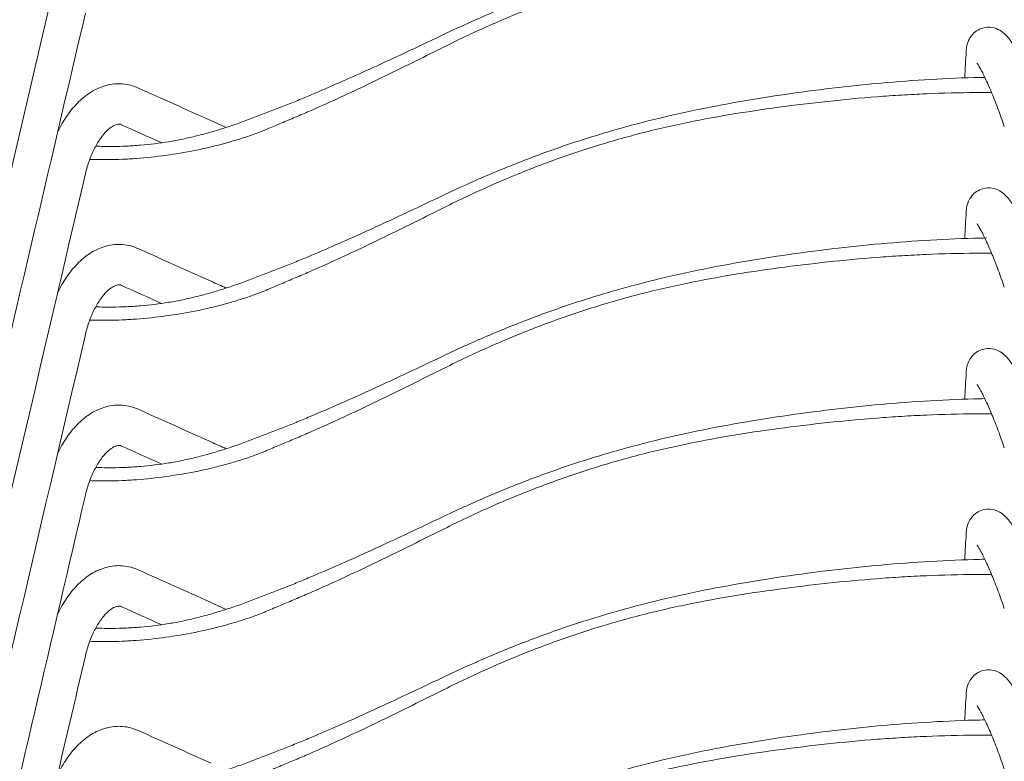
# Model space of a CAD drawing. Header units: centimetres. Extents: x -28 to 145, y -313 to 96.
# Tile 44 of 64: x 99 to 128, y -138 to -116. Entities that reach past the tile are written whole.
import ezdxf

# ---------------------------------------------------------------- set-up
doc = ezdxf.new("R2010")
doc.units = ezdxf.units.CM
doc.layers.add('Main lines', color=7, linetype='Continuous', lineweight=13, true_color=0x000000)
doc.layers.add('Predefinito', color=7, linetype='Continuous', true_color=0x000000)

# ---------------------------------------------------------------- blocks, each defined once
blk = doc.blocks.new('CB-298_Petal_Stacked_2D_Side')
at = {"layer": 'Main lines'}
for p, q in [((-12.922, 79.944), (-13.379, 80.149)), ((-12.922, 65.625), (-13.396, 65.838))]:
    blk.add_line(p, q, dxfattribs=at)
for points in [[(-18.27, 97.932), (-21.06, 86.013), (-23.849, 74.093), (-26.639, 62.174)], [(-25.471, 61.899), (-22.681, 73.819), (-19.892, 85.739), (-17.102, 97.658)], [(-25.471, 57.126), (-22.681, 69.046), (-19.892, 80.966), (-17.102, 92.886)], [(-24.738, 55.483), (-22.193, 66.36), (-19.647, 77.236), (-17.102, 88.113)], [(-23.59, 55.616), (-21.428, 64.857), (-19.265, 74.099), (-17.102, 83.34)], [(9.073, 82.212), (9.058, 81.947), (9.043, 81.682), (9.028, 81.417)], [(-13.379, 80.149), (-14.096, 80.471), (-14.813, 80.793), (-15.53, 81.115)], [(-16.026, 80.023), (-15.63, 79.845), (-15.234, 79.667), (-14.837, 79.489)], [(-22.433, 55.788), (-20.656, 63.381), (-18.879, 70.974), (-17.102, 78.567)], [(9.073, 77.439), (9.058, 77.174), (9.043, 76.909), (9.028, 76.644)], [(-13.371, 75.372), (-14.085, 75.693), (-14.8, 76.015), (-15.515, 76.336)], [(-16.026, 75.25), (-15.63, 75.072), (-15.234, 74.894), (-14.838, 74.716)], [(-12.922, 75.171), (-13.061, 75.233), (-13.211, 75.301), (-13.371, 75.372)], [(-21.276, 55.96), (-19.884, 61.905), (-18.493, 67.85), (-17.102, 73.794)], [(9.073, 72.666), (9.058, 72.401), (9.043, 72.136), (9.028, 71.871)], [(-13.371, 70.6), (-14.09, 70.923), (-14.81, 71.246), (-15.53, 71.57)], [(-12.922, 70.398), (-13.061, 70.461), (-13.211, 70.528), (-13.371, 70.6)], [(-16.026, 70.477), (-15.63, 70.299), (-15.234, 70.121), (-14.837, 69.943)], [(-20.118, 56.132), (-19.113, 60.429), (-18.107, 64.725), (-17.102, 69.022)], [(9.073, 67.893), (9.058, 67.628), (9.043, 67.363), (9.028, 67.098)], [(-13.388, 65.835), (-14.097, 66.153), (-14.806, 66.472), (-15.515, 66.79)], [(-16.026, 65.704), (-15.63, 65.526), (-15.234, 65.348), (-14.838, 65.17)], [(-18.961, 56.305), (-18.341, 58.953), (-17.722, 61.601), (-17.102, 64.249)], [(9.073, 63.12), (9.058, 62.855), (9.043, 62.59), (9.028, 62.325)], [(22.051, 62.403), (6.583, 60.103), (-8.885, 57.803), (-24.353, 55.503)], [(-13.371, 61.054), (-14.09, 61.377), (-14.81, 61.701), (-15.53, 62.024)], [(-24.177, 54.316), (-8.711, 56.616), (6.755, 58.915), (22.221, 61.215)]]:
    blk.add_open_spline(points, degree=3, dxfattribs=at)
for points, knots in [([(9.626, 86.205), (9.518, 86.203), (9.41, 86.201), (8.81, 86.184), (8.318, 86.162), (7.338, 86.101), (6.849, 86.063), (5.873, 85.972), (5.386, 85.919), (4.415, 85.801), (3.93, 85.734), (2.962, 85.588), (2.479, 85.509), (1.034, 85.245), (0.075, 85.036), (-1.354, 84.652), (-1.828, 84.512), (-2.537, 84.285), (-2.774, 84.206), (-3.243, 84.044), (-3.477, 83.96), (-4.174, 83.7), (-4.634, 83.516), (-5.545, 83.129), (-5.997, 82.925), (-6.444, 82.712)], [306.976038, 306.976038, 306.976038, 306.976038, 310.215245, 310.215245, 324.987399, 324.987399, 339.759554, 339.759554, 354.531709, 354.531709, 369.303863, 369.303863, 384.076018, 384.076018, 413.620327, 413.620327, 428.392481, 428.392481, 435.778558, 435.778558, 443.164636, 443.164636, 457.93679, 457.93679, 472.708945, 472.708945, 472.708945, 472.708945]), ([(9.826, 85.752), (9.669, 85.753), (9.512, 85.753), (8.868, 85.75), (8.379, 85.737), (7.645, 85.706), (7.4, 85.694), (6.91, 85.664), (6.664, 85.647), (5.93, 85.59), (5.442, 85.544), (4.468, 85.44), (3.983, 85.382), (3.014, 85.251), (2.53, 85.179), (1.567, 85.017), (1.086, 84.927), (0.13, 84.724), (-0.347, 84.612), (-1.294, 84.36), (-1.766, 84.221), (-2.47, 83.993), (-2.704, 83.914), (-3.172, 83.749), (-3.405, 83.664), (-4.101, 83.398), (-4.559, 83.209), (-5.466, 82.81), (-5.914, 82.6), (-6.357, 82.38)], [-166.488898, -166.488898, -166.488898, -166.488898, -161.757507, -161.757507, -147.052279, -147.052279, -139.699665, -139.699665, -132.347051, -132.347051, -117.641823, -117.641823, -102.936595, -102.936595, -88.231367, -88.231367, -73.52614, -73.52614, -58.820912, -58.820912, -44.115684, -44.115684, -36.76307, -36.76307, -29.410456, -29.410456, -14.705228, -14.705228, 0, 0, 0, 0]), ([(10.071, 82.83), (9.932, 82.91), (9.753, 82.95), (9.564, 82.896), (9.43, 82.858), (9.318, 82.78), (9.237, 82.679), (9.222, 82.661), (9.209, 82.643), (9.187, 82.61), (9.179, 82.595), (9.171, 82.581), (9.129, 82.505), (9.107, 82.434), (9.082, 82.313), (9.076, 82.261), (9.073, 82.212)], [40.602959, 40.602959, 40.602959, 40.602959, 41.241627, 41.241627, 41.241627, 41.700275, 41.700275, 41.700275, 41.782197, 41.782197, 41.847251, 41.847251, 41.847251, 42.1814, 42.1814, 42.452386, 42.452386, 42.452386, 42.452386]), ([(11.341, 80.355), (11.279, 80.538), (11.214, 80.719), (11.149, 80.895), (11.082, 81.075), (11.014, 81.248), (10.946, 81.411), (10.879, 81.575), (10.812, 81.728), (10.748, 81.867), (10.684, 82.004), (10.623, 82.127), (10.563, 82.237), (10.501, 82.351), (10.444, 82.444), (10.38, 82.534), (10.347, 82.58), (10.31, 82.626), (10.225, 82.718), (10.171, 82.768), (10.099, 82.813), (10.09, 82.819), (10.081, 82.825), (10.071, 82.83)], [36.897632, 36.897632, 36.897632, 36.897632, 37.479484, 37.479484, 37.479484, 38.07815, 38.07815, 38.07815, 38.679463, 38.679463, 38.679463, 39.27017, 39.27017, 39.27017, 39.873103, 39.873103, 39.873103, 40.193411, 40.193411, 40.557559, 40.557559, 40.557559, 40.602959, 40.602959, 40.602959, 40.602959]), ([(-6.444, 82.712), (-6.979, 82.458), (-7.514, 82.204), (-8.587, 81.706), (-9.126, 81.462), (-9.938, 81.107), (-10.209, 80.991), (-10.617, 80.819), (-10.754, 80.763), (-11.027, 80.651), (-11.164, 80.596), (-11.438, 80.488), (-11.576, 80.436), (-11.783, 80.358), (-11.852, 80.332), (-11.99, 80.28), (-12.059, 80.253), (-12.197, 80.201), (-12.266, 80.174), (-12.403, 80.123), (-12.472, 80.097), (-12.68, 80.023), (-12.819, 79.976), (-13.098, 79.887), (-13.237, 79.845), (-13.516, 79.766), (-13.655, 79.728), (-13.934, 79.659), (-14.073, 79.627), (-14.351, 79.569), (-14.491, 79.543), (-14.908, 79.475), (-15.186, 79.441), (-15.604, 79.405), (-15.744, 79.396), (-16.023, 79.383), (-16.161, 79.38), (-16.466, 79.378), (-16.633, 79.381), (-16.798, 79.388)], [472.708945, 472.708945, 472.708945, 472.708945, 490.492645, 490.492645, 508.276346, 508.276346, 517.168196, 517.168196, 521.614122, 521.614122, 526.060047, 526.060047, 530.505972, 530.505972, 532.728934, 532.728934, 534.951897, 534.951897, 537.17486, 537.17486, 539.397822, 539.397822, 543.843747, 543.843747, 548.289672, 548.289672, 552.735598, 552.735598, 557.181523, 557.181523, 561.627448, 561.627448, 570.519298, 570.519298, 574.965223, 574.965223, 579.411149, 579.411149, 584.806203, 584.806203, 584.806203, 584.806203]), ([(-6.357, 82.38), (-6.628, 82.245), (-6.899, 82.11), (-7.441, 81.841), (-7.713, 81.707), (-8.256, 81.441), (-8.528, 81.31), (-9.074, 81.05), (-9.347, 80.921), (-9.897, 80.67), (-10.172, 80.547), (-10.587, 80.366), (-10.726, 80.306), (-11.004, 80.189), (-11.143, 80.131), (-11.421, 80.015), (-11.56, 79.956), (-11.698, 79.897)], [0, 0, 0, 0, 9.099638, 9.099638, 18.199276, 18.199276, 27.298914, 27.298914, 36.398552, 36.398552, 45.49819, 45.49819, 50.048009, 50.048009, 54.597828, 54.597828, 59.147647, 59.147647, 59.147647, 59.147647]), ([(9.391, 81.853), (9.391, 81.853), (9.397, 81.846), (9.405, 81.834), (9.427, 81.804), (9.466, 81.742), (9.509, 81.662), (9.554, 81.581), (9.605, 81.478), (9.659, 81.362), (9.715, 81.24), (9.776, 81.103), (9.837, 80.954), (9.899, 80.804), (9.962, 80.643), (10.025, 80.475), (10.086, 80.312), (10.146, 80.142), (10.205, 79.97)], [1.980408, 1.980408, 1.980408, 1.980408, 2.19729, 2.19729, 2.19729, 2.732635, 2.732635, 2.732635, 3.273087, 3.273087, 3.273087, 3.832077, 3.832077, 3.832077, 4.393376, 4.393376, 4.393376, 4.939706, 4.939706, 4.939706, 4.939706]), ([(9.626, 81.432), (9.518, 81.43), (9.41, 81.428), (8.81, 81.412), (8.318, 81.389), (7.338, 81.328), (6.849, 81.29), (5.873, 81.199), (5.386, 81.147), (4.415, 81.028), (3.93, 80.962), (2.962, 80.816), (2.479, 80.736), (1.034, 80.472), (0.075, 80.263), (-1.354, 79.879), (-1.828, 79.739), (-2.537, 79.512), (-2.774, 79.434), (-3.243, 79.271), (-3.477, 79.187), (-4.174, 78.927), (-4.634, 78.743), (-5.545, 78.356), (-5.997, 78.152), (-6.444, 77.94)], [306.975802, 306.975802, 306.975802, 306.975802, 310.215245, 310.215245, 324.987399, 324.987399, 339.759554, 339.759554, 354.531709, 354.531709, 369.303863, 369.303863, 384.076018, 384.076018, 413.620327, 413.620327, 428.392481, 428.392481, 435.778558, 435.778558, 443.164636, 443.164636, 457.93679, 457.93679, 472.708945, 472.708945, 472.708945, 472.708945]), ([(-16.498, 81.188), (-16.649, 81.146), (-16.793, 81.081), (-16.93, 80.997), (-17.063, 80.915), (-17.189, 80.815), (-17.306, 80.7), (-17.421, 80.588), (-17.528, 80.462), (-17.626, 80.323), (-17.725, 80.185), (-17.816, 80.034), (-17.898, 79.873), (-17.908, 79.854), (-17.917, 79.835), (-17.927, 79.816)], [11.581797, 11.581797, 11.581797, 11.581797, 12.192056, 12.192056, 12.192056, 12.787587, 12.787587, 12.787587, 13.368684, 13.368684, 13.368684, 13.951424, 13.951424, 13.951424, 14.019374, 14.019374, 14.019374, 14.019374]), ([(-15.53, 81.115), (-15.677, 81.183), (-15.835, 81.225), (-15.997, 81.238), (-16.161, 81.251), (-16.325, 81.235), (-16.485, 81.192), (-16.489, 81.191), (-16.494, 81.189), (-16.498, 81.188)], [10.284361, 10.284361, 10.284361, 10.284361, 10.919602, 10.919602, 10.919602, 11.564972, 11.564972, 11.564972, 11.581797, 11.581797, 11.581797, 11.581797]), ([(9.826, 80.979), (9.67, 80.981), (9.513, 80.981), (8.868, 80.977), (8.379, 80.965), (7.645, 80.933), (7.4, 80.921), (6.91, 80.891), (6.664, 80.874), (5.93, 80.817), (5.442, 80.771), (4.468, 80.667), (3.983, 80.609), (3.014, 80.478), (2.53, 80.406), (1.567, 80.244), (1.086, 80.154), (0.13, 79.952), (-0.347, 79.839), (-1.294, 79.587), (-1.766, 79.448), (-2.47, 79.22), (-2.704, 79.141), (-3.172, 78.977), (-3.405, 78.891), (-4.101, 78.625), (-4.559, 78.436), (-5.466, 78.037), (-5.914, 77.827), (-6.357, 77.607)], [-166.490486, -166.490486, -166.490486, -166.490486, -161.757507, -161.757507, -147.052279, -147.052279, -139.699665, -139.699665, -132.347051, -132.347051, -117.641823, -117.641823, -102.936595, -102.936595, -88.231367, -88.231367, -73.52614, -73.52614, -58.820912, -58.820912, -44.115684, -44.115684, -36.76307, -36.76307, -29.410456, -29.410456, -14.705228, -14.705228, 0, 0, 0, 0]), ([(-17.102, 78.567), (-17.07, 78.704), (-17.031, 78.838), (-16.985, 78.965), (-16.939, 79.094), (-16.886, 79.216), (-16.829, 79.328), (-16.773, 79.438), (-16.712, 79.539), (-16.65, 79.626), (-16.589, 79.711), (-16.527, 79.784), (-16.467, 79.843), (-16.408, 79.901), (-16.351, 79.944), (-16.301, 79.975), (-16.251, 80.006), (-16.209, 80.023), (-16.176, 80.032), (-16.175, 80.032), (-16.174, 80.033), (-16.173, 80.033), (-16.14, 80.042), (-16.115, 80.043), (-16.094, 80.042), (-16.075, 80.04), (-16.052, 80.035), (-16.029, 80.024)], [36.952092, 36.952092, 36.952092, 36.952092, 37.379135, 37.379135, 37.379135, 37.8123, 37.8123, 37.8123, 38.241446, 38.241446, 38.241446, 38.657249, 38.657249, 38.657249, 39.068916, 39.068916, 39.068916, 39.477333, 39.477333, 39.477333, 39.487562, 39.487562, 39.487562, 39.90904, 39.90904, 39.90904, 40.324559, 40.324559, 40.324559, 40.324559]), ([(-11.698, 79.897), (-11.733, 79.883), (-11.767, 79.868), (-11.837, 79.839), (-11.872, 79.825), (-11.977, 79.784), (-12.048, 79.757), (-12.19, 79.706), (-12.261, 79.682), (-12.405, 79.635), (-12.477, 79.612), (-12.694, 79.546), (-12.838, 79.504), (-13.128, 79.424), (-13.273, 79.387), (-13.563, 79.319), (-13.708, 79.288), (-14.143, 79.203), (-14.431, 79.154), (-15.007, 79.076), (-15.294, 79.045), (-15.724, 79.013), (-15.867, 79.004), (-16.153, 78.992), (-16.295, 78.988), (-16.617, 78.986), (-16.796, 78.988), (-16.974, 78.995)], [59.147647, 59.147647, 59.147647, 59.147647, 60.285101, 60.285101, 61.422556, 61.422556, 63.697466, 63.697466, 65.972375, 65.972375, 68.247285, 68.247285, 72.797104, 72.797104, 77.346923, 77.346923, 81.896741, 81.896741, 90.996379, 90.996379, 100.096017, 100.096017, 104.645836, 104.645836, 109.195655, 109.195655, 114.959042, 114.959042, 114.959042, 114.959042]), ([(10.071, 78.058), (9.932, 78.137), (9.753, 78.177), (9.564, 78.123), (9.43, 78.086), (9.318, 78.007), (9.237, 77.907), (9.222, 77.889), (9.209, 77.87), (9.187, 77.837), (9.179, 77.823), (9.171, 77.808), (9.129, 77.732), (9.107, 77.661), (9.082, 77.54), (9.076, 77.488), (9.073, 77.439)], [40.602959, 40.602959, 40.602959, 40.602959, 41.241627, 41.241627, 41.241627, 41.700275, 41.700275, 41.700275, 41.782197, 41.782197, 41.847251, 41.847251, 41.847251, 42.1814, 42.1814, 42.452386, 42.452386, 42.452386, 42.452386]), ([(-6.444, 77.94), (-6.979, 77.685), (-7.514, 77.431), (-8.587, 76.933), (-9.126, 76.689), (-9.938, 76.334), (-10.209, 76.218), (-10.617, 76.046), (-10.754, 75.99), (-11.027, 75.878), (-11.164, 75.823), (-11.438, 75.715), (-11.576, 75.663), (-11.783, 75.585), (-11.852, 75.559), (-11.99, 75.507), (-12.059, 75.48), (-12.197, 75.428), (-12.266, 75.402), (-12.403, 75.35), (-12.472, 75.324), (-12.68, 75.25), (-12.819, 75.203), (-13.098, 75.114), (-13.237, 75.072), (-13.516, 74.993), (-13.655, 74.955), (-13.934, 74.886), (-14.073, 74.854), (-14.351, 74.796), (-14.491, 74.771), (-14.908, 74.702), (-15.186, 74.668), (-15.604, 74.632), (-15.744, 74.623), (-16.023, 74.611), (-16.161, 74.607), (-16.466, 74.605), (-16.633, 74.608), (-16.798, 74.615)], [472.708945, 472.708945, 472.708945, 472.708945, 490.492645, 490.492645, 508.276346, 508.276346, 517.168196, 517.168196, 521.614122, 521.614122, 526.060047, 526.060047, 530.505972, 530.505972, 532.728934, 532.728934, 534.951897, 534.951897, 537.17486, 537.17486, 539.397822, 539.397822, 543.843747, 543.843747, 548.289672, 548.289672, 552.735598, 552.735598, 557.181523, 557.181523, 561.627448, 561.627448, 570.519298, 570.519298, 574.965223, 574.965223, 579.411149, 579.411149, 584.803672, 584.803672, 584.803672, 584.803672]), ([(11.341, 75.583), (11.279, 75.766), (11.214, 75.947), (11.149, 76.122), (11.082, 76.302), (11.014, 76.475), (10.946, 76.638), (10.879, 76.802), (10.812, 76.955), (10.748, 77.094), (10.684, 77.232), (10.623, 77.354), (10.563, 77.464), (10.501, 77.578), (10.444, 77.672), (10.38, 77.761), (10.347, 77.807), (10.31, 77.853), (10.225, 77.945), (10.171, 77.995), (10.099, 78.041), (10.09, 78.046), (10.081, 78.052), (10.071, 78.058)], [36.897632, 36.897632, 36.897632, 36.897632, 37.479484, 37.479484, 37.479484, 38.07815, 38.07815, 38.07815, 38.679463, 38.679463, 38.679463, 39.27017, 39.27017, 39.27017, 39.873103, 39.873103, 39.873103, 40.193411, 40.193411, 40.557559, 40.557559, 40.557559, 40.602959, 40.602959, 40.602959, 40.602959]), ([(-6.357, 77.607), (-6.628, 77.472), (-6.899, 77.337), (-7.441, 77.068), (-7.713, 76.934), (-8.256, 76.669), (-8.528, 76.537), (-9.074, 76.277), (-9.347, 76.149), (-9.897, 75.897), (-10.172, 75.774), (-10.587, 75.593), (-10.726, 75.534), (-11.004, 75.416), (-11.143, 75.358), (-11.421, 75.242), (-11.56, 75.183), (-11.698, 75.125)], [0, 0, 0, 0, 9.099638, 9.099638, 18.199276, 18.199276, 27.298914, 27.298914, 36.398552, 36.398552, 45.49819, 45.49819, 50.048009, 50.048009, 54.597828, 54.597828, 59.147647, 59.147647, 59.147647, 59.147647]), ([(9.391, 77.08), (9.391, 77.08), (9.397, 77.073), (9.405, 77.061), (9.427, 77.031), (9.466, 76.969), (9.509, 76.889), (9.554, 76.808), (9.605, 76.705), (9.659, 76.589), (9.715, 76.468), (9.776, 76.33), (9.837, 76.181), (9.899, 76.031), (9.962, 75.87), (10.025, 75.702), (10.086, 75.538), (10.146, 75.368), (10.205, 75.196)], [1.980408, 1.980408, 1.980408, 1.980408, 2.19729, 2.19729, 2.19729, 2.732635, 2.732635, 2.732635, 3.273087, 3.273087, 3.273087, 3.832077, 3.832077, 3.832077, 4.393376, 4.393376, 4.393376, 4.941064, 4.941064, 4.941064, 4.941064]), ([(-16.498, 76.415), (-16.649, 76.374), (-16.793, 76.308), (-16.93, 76.224), (-17.063, 76.142), (-17.189, 76.042), (-17.306, 75.927), (-17.421, 75.815), (-17.528, 75.689), (-17.626, 75.551), (-17.725, 75.412), (-17.816, 75.261), (-17.898, 75.1), (-17.908, 75.081), (-17.917, 75.062), (-17.927, 75.043)], [11.575194, 11.575194, 11.575194, 11.575194, 12.185452, 12.185452, 12.185452, 12.780983, 12.780983, 12.780983, 13.36208, 13.36208, 13.36208, 13.94482, 13.94482, 13.94482, 14.01277, 14.01277, 14.01277, 14.01277]), ([(-15.515, 76.336), (-15.667, 76.407), (-15.83, 76.451), (-15.997, 76.465), (-16.161, 76.478), (-16.325, 76.462), (-16.485, 76.419), (-16.489, 76.418), (-16.494, 76.417), (-16.498, 76.415)], [10.256439, 10.256439, 10.256439, 10.256439, 10.912999, 10.912999, 10.912999, 11.558369, 11.558369, 11.558369, 11.575194, 11.575194, 11.575194, 11.575194]), ([(9.678, 76.66), (9.553, 76.658), (9.427, 76.656), (8.81, 76.639), (8.318, 76.616), (7.338, 76.555), (6.849, 76.517), (5.873, 76.426), (5.386, 76.374), (4.415, 76.255), (3.93, 76.189), (2.962, 76.043), (2.479, 75.963), (1.034, 75.699), (0.075, 75.49), (-1.354, 75.106), (-1.828, 74.966), (-2.537, 74.739), (-2.774, 74.661), (-3.243, 74.498), (-3.477, 74.414), (-4.174, 74.154), (-4.634, 73.97), (-5.545, 73.583), (-5.997, 73.379), (-6.444, 73.167)], [306.451928, 306.451928, 306.451928, 306.451928, 310.215245, 310.215245, 324.987399, 324.987399, 339.759554, 339.759554, 354.531709, 354.531709, 369.303863, 369.303863, 384.076018, 384.076018, 413.620327, 413.620327, 428.392481, 428.392481, 435.778558, 435.778558, 443.164636, 443.164636, 457.93679, 457.93679, 472.708945, 472.708945, 472.708945, 472.708945]), ([(9.826, 76.207), (9.669, 76.208), (9.512, 76.208), (8.868, 76.204), (8.379, 76.192), (7.645, 76.16), (7.4, 76.148), (6.91, 76.118), (6.664, 76.101), (5.93, 76.044), (5.442, 75.999), (4.468, 75.894), (3.983, 75.836), (3.014, 75.705), (2.53, 75.633), (1.567, 75.471), (1.086, 75.381), (0.13, 75.179), (-0.347, 75.066), (-1.294, 74.814), (-1.766, 74.675), (-2.47, 74.447), (-2.704, 74.368), (-3.172, 74.204), (-3.405, 74.118), (-4.101, 73.852), (-4.559, 73.664), (-5.466, 73.265), (-5.914, 73.054), (-6.357, 72.834)], [-166.488552, -166.488552, -166.488552, -166.488552, -161.757507, -161.757507, -147.052279, -147.052279, -139.699665, -139.699665, -132.347051, -132.347051, -117.641823, -117.641823, -102.936595, -102.936595, -88.231367, -88.231367, -73.52614, -73.52614, -58.820912, -58.820912, -44.115684, -44.115684, -36.76307, -36.76307, -29.410456, -29.410456, -14.705228, -14.705228, 0, 0, 0, 0]), ([(-17.102, 73.794), (-17.07, 73.932), (-17.031, 74.065), (-16.985, 74.192), (-16.939, 74.321), (-16.886, 74.443), (-16.829, 74.555), (-16.773, 74.665), (-16.712, 74.766), (-16.65, 74.854), (-16.589, 74.939), (-16.527, 75.011), (-16.467, 75.07), (-16.408, 75.128), (-16.351, 75.171), (-16.301, 75.202), (-16.251, 75.233), (-16.209, 75.25), (-16.176, 75.259), (-16.175, 75.26), (-16.174, 75.26), (-16.173, 75.26), (-16.14, 75.269), (-16.115, 75.271), (-16.094, 75.269), (-16.075, 75.267), (-16.052, 75.262), (-16.029, 75.251)], [36.952092, 36.952092, 36.952092, 36.952092, 37.379135, 37.379135, 37.379135, 37.8123, 37.8123, 37.8123, 38.241446, 38.241446, 38.241446, 38.657249, 38.657249, 38.657249, 39.068916, 39.068916, 39.068916, 39.477333, 39.477333, 39.477333, 39.487562, 39.487562, 39.487562, 39.90904, 39.90904, 39.90904, 40.324559, 40.324559, 40.324559, 40.324559]), ([(-11.698, 75.125), (-11.733, 75.11), (-11.767, 75.095), (-11.837, 75.067), (-11.872, 75.053), (-11.977, 75.011), (-12.048, 74.984), (-12.19, 74.933), (-12.261, 74.909), (-12.405, 74.862), (-12.477, 74.839), (-12.694, 74.773), (-12.838, 74.731), (-13.128, 74.652), (-13.273, 74.615), (-13.563, 74.546), (-13.708, 74.515), (-14.143, 74.43), (-14.431, 74.381), (-15.007, 74.303), (-15.294, 74.273), (-15.724, 74.24), (-15.867, 74.231), (-16.153, 74.219), (-16.295, 74.215), (-16.617, 74.213), (-16.796, 74.215), (-16.974, 74.222)], [59.147647, 59.147647, 59.147647, 59.147647, 60.285101, 60.285101, 61.422556, 61.422556, 63.697466, 63.697466, 65.972375, 65.972375, 68.247285, 68.247285, 72.797104, 72.797104, 77.346923, 77.346923, 81.896741, 81.896741, 90.996379, 90.996379, 100.096017, 100.096017, 104.645836, 104.645836, 109.195655, 109.195655, 114.95793, 114.95793, 114.95793, 114.95793]), ([(-6.444, 73.167), (-6.979, 72.912), (-7.514, 72.658), (-8.587, 72.16), (-9.126, 71.916), (-9.938, 71.561), (-10.209, 71.445), (-10.617, 71.274), (-10.754, 71.217), (-11.027, 71.105), (-11.164, 71.05), (-11.438, 70.943), (-11.576, 70.89), (-11.783, 70.812), (-11.852, 70.786), (-11.99, 70.734), (-12.059, 70.708), (-12.197, 70.655), (-12.266, 70.629), (-12.403, 70.577), (-12.472, 70.552), (-12.68, 70.477), (-12.819, 70.43), (-13.098, 70.342), (-13.237, 70.3), (-13.516, 70.22), (-13.655, 70.182), (-13.934, 70.113), (-14.073, 70.081), (-14.351, 70.024), (-14.491, 69.998), (-14.908, 69.929), (-15.186, 69.895), (-15.604, 69.86), (-15.744, 69.85), (-16.023, 69.838), (-16.161, 69.834), (-16.466, 69.832), (-16.633, 69.835), (-16.798, 69.842)], [472.708945, 472.708945, 472.708945, 472.708945, 490.492645, 490.492645, 508.276346, 508.276346, 517.168196, 517.168196, 521.614122, 521.614122, 526.060047, 526.060047, 530.505972, 530.505972, 532.728934, 532.728934, 534.951897, 534.951897, 537.17486, 537.17486, 539.397822, 539.397822, 543.843747, 543.843747, 548.289672, 548.289672, 552.735598, 552.735598, 557.181523, 557.181523, 561.627448, 561.627448, 570.519298, 570.519298, 574.965223, 574.965223, 579.411149, 579.411149, 584.80657, 584.80657, 584.80657, 584.80657]), ([(10.071, 73.285), (9.932, 73.364), (9.753, 73.404), (9.564, 73.351), (9.43, 73.313), (9.318, 73.234), (9.237, 73.134), (9.222, 73.116), (9.209, 73.098), (9.187, 73.064), (9.179, 73.05), (9.171, 73.035), (9.129, 72.959), (9.107, 72.888), (9.082, 72.767), (9.076, 72.715), (9.073, 72.666)], [40.602959, 40.602959, 40.602959, 40.602959, 41.241627, 41.241627, 41.241627, 41.700275, 41.700275, 41.700275, 41.782197, 41.782197, 41.847251, 41.847251, 41.847251, 42.1814, 42.1814, 42.452386, 42.452386, 42.452386, 42.452386]), ([(11.341, 70.81), (11.279, 70.993), (11.214, 71.174), (11.149, 71.349), (11.082, 71.529), (11.014, 71.703), (10.946, 71.866), (10.879, 72.029), (10.812, 72.182), (10.748, 72.321), (10.684, 72.459), (10.623, 72.581), (10.563, 72.691), (10.501, 72.805), (10.444, 72.899), (10.38, 72.988), (10.347, 73.034), (10.31, 73.081), (10.225, 73.173), (10.171, 73.222), (10.099, 73.268), (10.09, 73.274), (10.081, 73.279), (10.071, 73.285)], [36.897632, 36.897632, 36.897632, 36.897632, 37.479484, 37.479484, 37.479484, 38.07815, 38.07815, 38.07815, 38.679463, 38.679463, 38.679463, 39.27017, 39.27017, 39.27017, 39.873103, 39.873103, 39.873103, 40.193411, 40.193411, 40.557559, 40.557559, 40.557559, 40.602959, 40.602959, 40.602959, 40.602959]), ([(-6.357, 72.834), (-6.628, 72.699), (-6.899, 72.564), (-7.441, 72.295), (-7.713, 72.162), (-8.256, 71.896), (-8.528, 71.764), (-9.074, 71.504), (-9.347, 71.376), (-9.897, 71.124), (-10.172, 71.001), (-10.587, 70.82), (-10.726, 70.761), (-11.004, 70.643), (-11.143, 70.585), (-11.421, 70.469), (-11.56, 70.411), (-11.698, 70.352)], [0, 0, 0, 0, 9.099638, 9.099638, 18.199276, 18.199276, 27.298914, 27.298914, 36.398552, 36.398552, 45.49819, 45.49819, 50.048009, 50.048009, 54.597828, 54.597828, 59.147647, 59.147647, 59.147647, 59.147647]), ([(9.391, 72.307), (9.391, 72.307), (9.397, 72.3), (9.405, 72.288), (9.427, 72.259), (9.466, 72.196), (9.509, 72.117), (9.554, 72.035), (9.605, 71.933), (9.659, 71.816), (9.715, 71.695), (9.776, 71.557), (9.837, 71.408), (9.899, 71.259), (9.962, 71.097), (10.025, 70.929), (10.086, 70.765), (10.146, 70.595), (10.205, 70.423)], [1.980408, 1.980408, 1.980408, 1.980408, 2.19729, 2.19729, 2.19729, 2.732635, 2.732635, 2.732635, 3.273087, 3.273087, 3.273087, 3.832077, 3.832077, 3.832077, 4.393376, 4.393376, 4.393376, 4.941064, 4.941064, 4.941064, 4.941064]), ([(-15.53, 71.57), (-15.677, 71.637), (-15.835, 71.679), (-15.997, 71.692), (-16.161, 71.705), (-16.325, 71.689), (-16.485, 71.646), (-16.489, 71.645), (-16.494, 71.644), (-16.498, 71.643)], [10.284279, 10.284279, 10.284279, 10.284279, 10.919521, 10.919521, 10.919521, 11.564891, 11.564891, 11.564891, 11.581716, 11.581716, 11.581716, 11.581716]), ([(9.626, 71.887), (9.518, 71.885), (9.41, 71.882), (8.81, 71.866), (8.318, 71.843), (7.338, 71.782), (6.849, 71.744), (5.873, 71.654), (5.386, 71.601), (4.415, 71.482), (3.93, 71.416), (2.962, 71.27), (2.479, 71.19), (1.034, 70.926), (0.075, 70.717), (-1.354, 70.333), (-1.828, 70.194), (-2.537, 69.967), (-2.774, 69.888), (-3.243, 69.725), (-3.477, 69.641), (-4.174, 69.381), (-4.634, 69.198), (-5.545, 68.81), (-5.997, 68.607), (-6.444, 68.394)], [306.975802, 306.975802, 306.975802, 306.975802, 310.215245, 310.215245, 324.987399, 324.987399, 339.759554, 339.759554, 354.531709, 354.531709, 369.303863, 369.303863, 384.076018, 384.076018, 413.620327, 413.620327, 428.392481, 428.392481, 435.778558, 435.778558, 443.164636, 443.164636, 457.93679, 457.93679, 472.708945, 472.708945, 472.708945, 472.708945]), ([(-16.498, 71.643), (-16.649, 71.601), (-16.793, 71.535), (-16.93, 71.451), (-17.063, 71.37), (-17.189, 71.269), (-17.306, 71.155), (-17.421, 71.043), (-17.528, 70.916), (-17.626, 70.778), (-17.725, 70.639), (-17.816, 70.488), (-17.898, 70.327), (-17.908, 70.308), (-17.917, 70.29), (-17.927, 70.271)], [11.581716, 11.581716, 11.581716, 11.581716, 12.191974, 12.191974, 12.191974, 12.787505, 12.787505, 12.787505, 13.368602, 13.368602, 13.368602, 13.951342, 13.951342, 13.951342, 14.019292, 14.019292, 14.019292, 14.019292]), ([(9.826, 71.434), (9.669, 71.435), (9.512, 71.435), (8.868, 71.431), (8.379, 71.419), (7.645, 71.388), (7.4, 71.375), (6.91, 71.345), (6.664, 71.328), (5.93, 71.271), (5.442, 71.226), (4.468, 71.122), (3.983, 71.063), (3.014, 70.933), (2.53, 70.861), (1.567, 70.699), (1.086, 70.609), (0.13, 70.406), (-0.347, 70.293), (-1.294, 70.041), (-1.766, 69.902), (-2.47, 69.675), (-2.704, 69.596), (-3.172, 69.431), (-3.405, 69.345), (-4.101, 69.079), (-4.559, 68.891), (-5.466, 68.492), (-5.914, 68.282), (-6.357, 68.061)], [-166.487916, -166.487916, -166.487916, -166.487916, -161.757507, -161.757507, -147.052279, -147.052279, -139.699665, -139.699665, -132.347051, -132.347051, -117.641823, -117.641823, -102.936595, -102.936595, -88.231367, -88.231367, -73.52614, -73.52614, -58.820912, -58.820912, -44.115684, -44.115684, -36.76307, -36.76307, -29.410456, -29.410456, -14.705228, -14.705228, 0, 0, 0, 0]), ([(-17.102, 69.022), (-17.07, 69.159), (-17.031, 69.293), (-16.985, 69.42), (-16.939, 69.548), (-16.886, 69.67), (-16.829, 69.782), (-16.773, 69.893), (-16.712, 69.993), (-16.65, 70.081), (-16.589, 70.166), (-16.527, 70.238), (-16.467, 70.297), (-16.408, 70.355), (-16.351, 70.399), (-16.301, 70.429), (-16.251, 70.46), (-16.209, 70.477), (-16.176, 70.487), (-16.175, 70.487), (-16.174, 70.487), (-16.173, 70.487), (-16.14, 70.496), (-16.115, 70.498), (-16.094, 70.496), (-16.075, 70.494), (-16.052, 70.489), (-16.029, 70.478)], [36.952092, 36.952092, 36.952092, 36.952092, 37.379135, 37.379135, 37.379135, 37.8123, 37.8123, 37.8123, 38.241446, 38.241446, 38.241446, 38.657249, 38.657249, 38.657249, 39.068916, 39.068916, 39.068916, 39.477333, 39.477333, 39.477333, 39.487562, 39.487562, 39.487562, 39.90904, 39.90904, 39.90904, 40.324559, 40.324559, 40.324559, 40.324559]), ([(-11.698, 70.352), (-11.733, 70.337), (-11.767, 70.323), (-11.837, 70.294), (-11.872, 70.28), (-11.977, 70.238), (-12.048, 70.212), (-12.19, 70.16), (-12.261, 70.136), (-12.405, 70.089), (-12.477, 70.067), (-12.694, 70), (-12.838, 69.958), (-13.128, 69.879), (-13.273, 69.842), (-13.563, 69.774), (-13.708, 69.742), (-14.143, 69.657), (-14.431, 69.609), (-15.007, 69.53), (-15.294, 69.5), (-15.724, 69.467), (-15.867, 69.459), (-16.153, 69.446), (-16.295, 69.443), (-16.617, 69.44), (-16.796, 69.443), (-16.974, 69.45)], [59.147647, 59.147647, 59.147647, 59.147647, 60.285101, 60.285101, 61.422556, 61.422556, 63.697466, 63.697466, 65.972375, 65.972375, 68.247285, 68.247285, 72.797104, 72.797104, 77.346923, 77.346923, 81.896741, 81.896741, 90.996379, 90.996379, 100.096017, 100.096017, 104.645836, 104.645836, 109.195655, 109.195655, 114.956817, 114.956817, 114.956817, 114.956817]), ([(10.071, 68.512), (9.932, 68.591), (9.753, 68.631), (9.564, 68.578), (9.43, 68.54), (9.318, 68.461), (9.237, 68.361), (9.222, 68.343), (9.209, 68.325), (9.187, 68.292), (9.179, 68.277), (9.171, 68.262), (9.129, 68.186), (9.107, 68.115), (9.082, 67.994), (9.076, 67.942), (9.073, 67.893)], [40.602959, 40.602959, 40.602959, 40.602959, 41.241627, 41.241627, 41.241627, 41.700275, 41.700275, 41.700275, 41.782197, 41.782197, 41.847251, 41.847251, 41.847251, 42.1814, 42.1814, 42.452386, 42.452386, 42.452386, 42.452386]), ([(11.341, 66.037), (11.279, 66.22), (11.214, 66.401), (11.149, 66.576), (11.082, 66.756), (11.014, 66.93), (10.946, 67.093), (10.879, 67.257), (10.812, 67.409), (10.748, 67.549), (10.684, 67.686), (10.623, 67.809), (10.563, 67.919), (10.501, 68.032), (10.444, 68.126), (10.38, 68.215), (10.347, 68.261), (10.31, 68.308), (10.225, 68.4), (10.171, 68.449), (10.099, 68.495), (10.09, 68.501), (10.081, 68.506), (10.071, 68.512)], [36.897632, 36.897632, 36.897632, 36.897632, 37.479484, 37.479484, 37.479484, 38.07815, 38.07815, 38.07815, 38.679463, 38.679463, 38.679463, 39.27017, 39.27017, 39.27017, 39.873103, 39.873103, 39.873103, 40.193411, 40.193411, 40.557559, 40.557559, 40.557559, 40.602959, 40.602959, 40.602959, 40.602959]), ([(-6.444, 68.394), (-6.979, 68.14), (-7.514, 67.886), (-8.587, 67.388), (-9.126, 67.143), (-9.938, 66.788), (-10.209, 66.672), (-10.617, 66.501), (-10.754, 66.444), (-11.027, 66.332), (-11.164, 66.277), (-11.438, 66.17), (-11.576, 66.117), (-11.783, 66.039), (-11.852, 66.013), (-11.99, 65.961), (-12.059, 65.935), (-12.197, 65.882), (-12.266, 65.856), (-12.403, 65.804), (-12.472, 65.779), (-12.68, 65.704), (-12.819, 65.658), (-13.098, 65.569), (-13.237, 65.527), (-13.516, 65.447), (-13.655, 65.41), (-13.934, 65.34), (-14.073, 65.308), (-14.351, 65.251), (-14.491, 65.225), (-14.908, 65.156), (-15.186, 65.122), (-15.604, 65.087), (-15.744, 65.078), (-16.023, 65.065), (-16.161, 65.061), (-16.466, 65.059), (-16.633, 65.062), (-16.798, 65.069)], [472.708945, 472.708945, 472.708945, 472.708945, 490.492645, 490.492645, 508.276346, 508.276346, 517.168196, 517.168196, 521.614122, 521.614122, 526.060047, 526.060047, 530.505972, 530.505972, 532.728934, 532.728934, 534.951897, 534.951897, 537.17486, 537.17486, 539.397822, 539.397822, 543.843747, 543.843747, 548.289672, 548.289672, 552.735598, 552.735598, 557.181523, 557.181523, 561.627448, 561.627448, 570.519298, 570.519298, 574.965223, 574.965223, 579.411149, 579.411149, 584.803672, 584.803672, 584.803672, 584.803672]), ([(-6.357, 68.061), (-6.628, 67.926), (-6.899, 67.791), (-7.441, 67.523), (-7.713, 67.389), (-8.256, 67.123), (-8.528, 66.991), (-9.074, 66.731), (-9.347, 66.603), (-9.897, 66.352), (-10.172, 66.228), (-10.587, 66.048), (-10.726, 65.988), (-11.004, 65.87), (-11.143, 65.812), (-11.421, 65.696), (-11.56, 65.638), (-11.698, 65.579)], [0, 0, 0, 0, 9.099638, 9.099638, 18.199276, 18.199276, 27.298914, 27.298914, 36.398552, 36.398552, 45.49819, 45.49819, 50.048009, 50.048009, 54.597828, 54.597828, 59.147647, 59.147647, 59.147647, 59.147647]), ([(9.391, 67.534), (9.391, 67.534), (9.397, 67.527), (9.405, 67.515), (9.427, 67.486), (9.466, 67.423), (9.509, 67.344), (9.554, 67.263), (9.605, 67.16), (9.659, 67.043), (9.715, 66.922), (9.776, 66.784), (9.837, 66.635), (9.899, 66.486), (9.962, 66.324), (10.025, 66.157), (10.086, 65.993), (10.146, 65.823), (10.205, 65.651)], [1.980408, 1.980408, 1.980408, 1.980408, 2.19729, 2.19729, 2.19729, 2.732635, 2.732635, 2.732635, 3.273087, 3.273087, 3.273087, 3.832077, 3.832077, 3.832077, 4.393376, 4.393376, 4.393376, 4.939971, 4.939971, 4.939971, 4.939971]), ([(9.626, 67.114), (9.518, 67.112), (9.41, 67.109), (8.81, 67.093), (8.318, 67.07), (7.338, 67.01), (6.849, 66.971), (5.873, 66.881), (5.386, 66.828), (4.415, 66.709), (3.93, 66.643), (2.962, 66.497), (2.479, 66.417), (1.034, 66.153), (0.075, 65.945), (-1.354, 65.561), (-1.828, 65.421), (-2.537, 65.194), (-2.774, 65.115), (-3.243, 64.953), (-3.477, 64.869), (-4.174, 64.609), (-4.634, 64.425), (-5.545, 64.037), (-5.997, 63.834), (-6.444, 63.621)], [306.977449, 306.977449, 306.977449, 306.977449, 310.215245, 310.215245, 324.987399, 324.987399, 339.759554, 339.759554, 354.531709, 354.531709, 369.303863, 369.303863, 384.076018, 384.076018, 413.620327, 413.620327, 428.392481, 428.392481, 435.778558, 435.778558, 443.164636, 443.164636, 457.93679, 457.93679, 472.708945, 472.708945, 472.708945, 472.708945]), ([(-16.498, 66.87), (-16.649, 66.828), (-16.793, 66.763), (-16.93, 66.679), (-17.063, 66.597), (-17.189, 66.497), (-17.306, 66.382), (-17.421, 66.27), (-17.528, 66.143), (-17.626, 66.005), (-17.725, 65.866), (-17.816, 65.715), (-17.898, 65.554), (-17.908, 65.536), (-17.917, 65.517), (-17.927, 65.498)], [5.28276, 5.28276, 5.28276, 5.28276, 5.893019, 5.893019, 5.893019, 6.48855, 6.48855, 6.48855, 7.069647, 7.069647, 7.069647, 7.652387, 7.652387, 7.652387, 7.720336, 7.720336, 7.720336, 7.720336]), ([(-15.515, 66.79), (-15.667, 66.862), (-15.83, 66.906), (-15.997, 66.919), (-16.161, 66.933), (-16.325, 66.916), (-16.485, 66.873), (-16.489, 66.872), (-16.494, 66.871), (-16.498, 66.87)], [3.964006, 3.964006, 3.964006, 3.964006, 4.620565, 4.620565, 4.620565, 5.265935, 5.265935, 5.265935, 5.28276, 5.28276, 5.28276, 5.28276]), ([(9.826, 66.661), (9.67, 66.662), (9.513, 66.662), (8.868, 66.658), (8.379, 66.646), (7.645, 66.615), (7.4, 66.602), (6.91, 66.573), (6.664, 66.556), (5.93, 66.499), (5.442, 66.453), (4.468, 66.349), (3.983, 66.29), (3.014, 66.16), (2.53, 66.088), (1.567, 65.926), (1.086, 65.836), (0.13, 65.633), (-0.347, 65.52), (-1.294, 65.269), (-1.766, 65.13), (-2.47, 64.902), (-2.704, 64.823), (-3.172, 64.658), (-3.405, 64.572), (-4.101, 64.307), (-4.559, 64.118), (-5.466, 63.719), (-5.914, 63.509), (-6.357, 63.288)], [-166.490486, -166.490486, -166.490486, -166.490486, -161.757507, -161.757507, -147.052279, -147.052279, -139.699665, -139.699665, -132.347051, -132.347051, -117.641823, -117.641823, -102.936595, -102.936595, -88.231367, -88.231367, -73.52614, -73.52614, -58.820912, -58.820912, -44.115684, -44.115684, -36.76307, -36.76307, -29.410456, -29.410456, -14.705228, -14.705228, 0, 0, 0, 0]), ([(-17.102, 64.249), (-17.07, 64.386), (-17.031, 64.52), (-16.985, 64.647), (-16.939, 64.775), (-16.886, 64.898), (-16.829, 65.009), (-16.773, 65.12), (-16.712, 65.22), (-16.65, 65.308), (-16.589, 65.393), (-16.527, 65.466), (-16.467, 65.524), (-16.408, 65.582), (-16.351, 65.626), (-16.301, 65.657), (-16.251, 65.687), (-16.209, 65.704), (-16.176, 65.714), (-16.175, 65.714), (-16.174, 65.714), (-16.173, 65.714), (-16.14, 65.724), (-16.115, 65.725), (-16.094, 65.723), (-16.075, 65.722), (-16.052, 65.716), (-16.029, 65.706)], [36.952092, 36.952092, 36.952092, 36.952092, 37.379135, 37.379135, 37.379135, 37.8123, 37.8123, 37.8123, 38.241446, 38.241446, 38.241446, 38.657249, 38.657249, 38.657249, 39.068916, 39.068916, 39.068916, 39.477333, 39.477333, 39.477333, 39.487562, 39.487562, 39.487562, 39.90904, 39.90904, 39.90904, 40.324559, 40.324559, 40.324559, 40.324559]), ([(-11.698, 65.579), (-11.733, 65.564), (-11.767, 65.55), (-11.837, 65.521), (-11.872, 65.507), (-11.977, 65.465), (-12.048, 65.439), (-12.19, 65.388), (-12.261, 65.363), (-12.405, 65.316), (-12.477, 65.294), (-12.694, 65.228), (-12.838, 65.185), (-13.128, 65.106), (-13.273, 65.069), (-13.563, 65.001), (-13.708, 64.97), (-14.143, 64.884), (-14.431, 64.836), (-15.007, 64.757), (-15.294, 64.727), (-15.724, 64.694), (-15.867, 64.686), (-16.153, 64.673), (-16.295, 64.67), (-16.617, 64.667), (-16.796, 64.67), (-16.974, 64.677)], [59.147647, 59.147647, 59.147647, 59.147647, 60.285101, 60.285101, 61.422556, 61.422556, 63.697466, 63.697466, 65.972375, 65.972375, 68.247285, 68.247285, 72.797104, 72.797104, 77.346923, 77.346923, 81.896741, 81.896741, 90.996379, 90.996379, 100.096017, 100.096017, 104.645836, 104.645836, 109.195655, 109.195655, 114.955966, 114.955966, 114.955966, 114.955966]), ([(10.071, 63.739), (9.932, 63.818), (9.753, 63.858), (9.564, 63.805), (9.43, 63.767), (9.318, 63.688), (9.237, 63.588), (9.222, 63.57), (9.209, 63.552), (9.187, 63.519), (9.179, 63.504), (9.171, 63.489), (9.129, 63.413), (9.107, 63.342), (9.082, 63.221), (9.076, 63.17), (9.073, 63.12)], [40.602959, 40.602959, 40.602959, 40.602959, 41.241627, 41.241627, 41.241627, 41.700275, 41.700275, 41.700275, 41.782197, 41.782197, 41.847251, 41.847251, 41.847251, 42.1814, 42.1814, 42.452386, 42.452386, 42.452386, 42.452386]), ([(-6.444, 63.621), (-6.979, 63.367), (-7.514, 63.113), (-8.587, 62.615), (-9.126, 62.37), (-9.938, 62.016), (-10.209, 61.899), (-10.617, 61.728), (-10.754, 61.671), (-11.027, 61.56), (-11.164, 61.504), (-11.438, 61.397), (-11.576, 61.344), (-11.783, 61.266), (-11.852, 61.24), (-11.99, 61.188), (-12.059, 61.162), (-12.197, 61.109), (-12.266, 61.083), (-12.403, 61.031), (-12.472, 61.006), (-12.68, 60.932), (-12.819, 60.885), (-13.098, 60.796), (-13.237, 60.754), (-13.516, 60.674), (-13.655, 60.637), (-13.934, 60.567), (-14.073, 60.536), (-14.351, 60.478), (-14.491, 60.452), (-14.908, 60.383), (-15.186, 60.349), (-15.604, 60.314), (-15.744, 60.305), (-16.023, 60.292), (-16.161, 60.288), (-16.466, 60.286), (-16.633, 60.289), (-16.798, 60.297)], [472.708945, 472.708945, 472.708945, 472.708945, 490.492645, 490.492645, 508.276346, 508.276346, 517.168196, 517.168196, 521.614122, 521.614122, 526.060047, 526.060047, 530.505972, 530.505972, 532.728934, 532.728934, 534.951897, 534.951897, 537.17486, 537.17486, 539.397822, 539.397822, 543.843747, 543.843747, 548.289672, 548.289672, 552.735598, 552.735598, 557.181523, 557.181523, 561.627448, 561.627448, 570.519298, 570.519298, 574.965223, 574.965223, 579.411149, 579.411149, 584.803672, 584.803672, 584.803672, 584.803672]), ([(11.341, 61.264), (11.279, 61.447), (11.214, 61.628), (11.149, 61.803), (11.082, 61.983), (11.014, 62.157), (10.946, 62.32), (10.879, 62.484), (10.812, 62.636), (10.748, 62.776), (10.684, 62.913), (10.623, 63.036), (10.563, 63.146), (10.501, 63.26), (10.444, 63.353), (10.38, 63.442), (10.347, 63.488), (10.31, 63.535), (10.225, 63.627), (10.171, 63.677), (10.099, 63.722), (10.09, 63.728), (10.081, 63.734), (10.071, 63.739)], [36.897632, 36.897632, 36.897632, 36.897632, 37.479484, 37.479484, 37.479484, 38.07815, 38.07815, 38.07815, 38.679463, 38.679463, 38.679463, 39.27017, 39.27017, 39.27017, 39.873103, 39.873103, 39.873103, 40.193411, 40.193411, 40.557559, 40.557559, 40.557559, 40.602959, 40.602959, 40.602959, 40.602959]), ([(-6.357, 63.288), (-6.628, 63.153), (-6.899, 63.018), (-7.441, 62.75), (-7.713, 62.616), (-8.256, 62.35), (-8.528, 62.218), (-9.074, 61.958), (-9.347, 61.83), (-9.897, 61.579), (-10.172, 61.456), (-10.587, 61.275), (-10.726, 61.215), (-11.004, 61.097), (-11.143, 61.04), (-11.421, 60.923), (-11.56, 60.865), (-11.698, 60.806)], [0, 0, 0, 0, 9.099638, 9.099638, 18.199276, 18.199276, 27.298914, 27.298914, 36.398552, 36.398552, 45.49819, 45.49819, 50.048009, 50.048009, 54.597828, 54.597828, 59.147647, 59.147647, 59.147647, 59.147647]), ([(9.391, 62.761), (9.391, 62.761), (9.397, 62.755), (9.405, 62.742), (9.427, 62.713), (9.466, 62.65), (9.509, 62.571), (9.554, 62.49), (9.605, 62.387), (9.659, 62.27), (9.715, 62.149), (9.776, 62.011), (9.837, 61.863), (9.899, 61.713), (9.962, 61.552), (10.025, 61.384), (10.086, 61.22), (10.146, 61.049), (10.205, 60.877)], [1.980408, 1.980408, 1.980408, 1.980408, 2.19729, 2.19729, 2.19729, 2.732635, 2.732635, 2.732635, 3.273087, 3.273087, 3.273087, 3.832077, 3.832077, 3.832077, 4.393376, 4.393376, 4.393376, 4.941064, 4.941064, 4.941064, 4.941064]), ([(9.626, 62.341), (9.518, 62.339), (9.41, 62.337), (8.81, 62.32), (8.318, 62.298), (7.338, 62.237), (6.849, 62.199), (5.873, 62.108), (5.386, 62.055), (4.415, 61.937), (3.93, 61.87), (2.962, 61.724), (2.479, 61.644), (1.034, 61.381), (0.075, 61.172), (-1.354, 60.788), (-1.828, 60.648), (-2.537, 60.421), (-2.774, 60.342), (-3.243, 60.18), (-3.477, 60.096), (-4.174, 59.836), (-4.634, 59.652), (-5.545, 59.265), (-5.997, 59.061), (-6.444, 58.848)], [306.975802, 306.975802, 306.975802, 306.975802, 310.215245, 310.215245, 324.987399, 324.987399, 339.759554, 339.759554, 354.531709, 354.531709, 369.303863, 369.303863, 384.076018, 384.076018, 413.620327, 413.620327, 428.392481, 428.392481, 435.778558, 435.778558, 443.164636, 443.164636, 457.93679, 457.93679, 472.708945, 472.708945, 472.708945, 472.708945]), ([(-16.498, 62.097), (-16.649, 62.055), (-16.793, 61.99), (-16.93, 61.906), (-17.063, 61.824), (-17.189, 61.724), (-17.306, 61.609), (-17.421, 61.497), (-17.528, 61.37), (-17.626, 61.232), (-17.725, 61.093), (-17.816, 60.942), (-17.898, 60.782), (-17.908, 60.763), (-17.917, 60.744), (-17.927, 60.725)], [11.581716, 11.581716, 11.581716, 11.581716, 12.191974, 12.191974, 12.191974, 12.787505, 12.787505, 12.787505, 13.368602, 13.368602, 13.368602, 13.951342, 13.951342, 13.951342, 14.019292, 14.019292, 14.019292, 14.019292]), ([(-15.53, 62.024), (-15.677, 62.092), (-15.835, 62.133), (-15.997, 62.146), (-16.161, 62.16), (-16.325, 62.143), (-16.485, 62.1), (-16.489, 62.099), (-16.494, 62.098), (-16.498, 62.097)], [10.284279, 10.284279, 10.284279, 10.284279, 10.919521, 10.919521, 10.919521, 11.564891, 11.564891, 11.564891, 11.581716, 11.581716, 11.581716, 11.581716]), ([(9.826, 61.888), (9.669, 61.889), (9.512, 61.889), (8.868, 61.886), (8.379, 61.873), (7.645, 61.842), (7.4, 61.829), (6.91, 61.8), (6.664, 61.783), (5.93, 61.726), (5.442, 61.68), (4.468, 61.576), (3.983, 61.517), (3.014, 61.387), (2.53, 61.315), (1.567, 61.153), (1.086, 61.063), (0.13, 60.86), (-0.347, 60.748), (-1.294, 60.496), (-1.766, 60.357), (-2.47, 60.129), (-2.704, 60.05), (-3.172, 59.885), (-3.405, 59.8), (-4.101, 59.534), (-4.559, 59.345), (-5.466, 58.946), (-5.914, 58.736), (-6.357, 58.516)], [-166.488552, -166.488552, -166.488552, -166.488552, -161.757507, -161.757507, -147.052279, -147.052279, -139.699665, -139.699665, -132.347051, -132.347051, -117.641823, -117.641823, -102.936595, -102.936595, -88.231367, -88.231367, -73.52614, -73.52614, -58.820912, -58.820912, -44.115684, -44.115684, -36.76307, -36.76307, -29.410456, -29.410456, -14.705228, -14.705228, 0, 0, 0, 0])]:
    blk.add_open_spline(points, degree=3, knots=knots, dxfattribs=at)
for points, weights in [([(7.775, 81.355), (7.775, 81.355), (7.775, 81.355)], [0.923161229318, 0.923148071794, 0.923134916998]), ([(-16.029, 80.024), (-16.028, 80.023), (-16.026, 80.023)], [0.862683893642, 0.863015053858, 0.863358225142]), ([(-16.029, 75.251), (-16.028, 75.25), (-16.026, 75.25)], [0.862683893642, 0.863015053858, 0.863358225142]), ([(7.775, 71.809), (7.775, 71.809), (7.775, 71.809)], [0.923164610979, 0.923151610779, 0.92313861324]), ([(-16.029, 70.478), (-16.028, 70.478), (-16.026, 70.477)], [0.862683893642, 0.863015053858, 0.863358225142]), ([(-16.029, 65.706), (-16.028, 65.705), (-16.026, 65.704)], [0.862683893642, 0.863015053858, 0.863358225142])]:
    blk.add_rational_spline(points, weights, degree=2, dxfattribs=at)

msp = doc.modelspace()

# ---------------------------------------------------------------- block references
at = {"layer": 'Predefinito'}
msp.add_blockref('CB-298_Petal_Stacked_2D_Side', (117.811, -198.658), dxfattribs=at)

doc.saveas('drawing.dxf')
